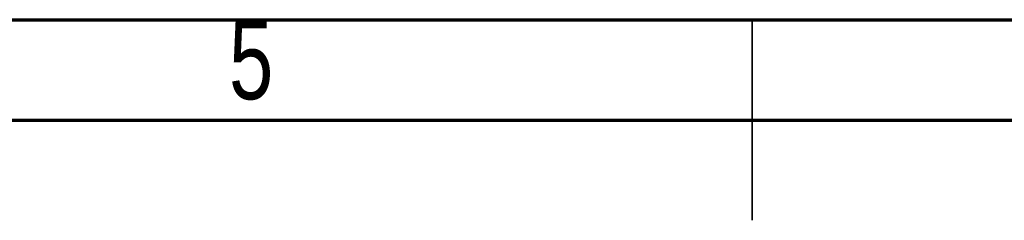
# Model space of a CAD drawing. Header units: millimetres. Extents: x 15 to 415, y 5 to 292.
# Tile 28 of 38: x 178 to 228, y 282 to 292. Entities that reach past the tile are written whole.
import ezdxf

# ---------------------------------------------------------------- set-up
doc = ezdxf.new("R2010")
doc.units = ezdxf.units.MM
doc.styles.add('SLDTEXTSTYLE0', font='TXT', dxfattribs={"width": 0.75})

msp = doc.modelspace()

# ---------------------------------------------------------------- linework, layer by layer
at = {"color": 7, "linetype": 'Continuous', "lineweight": 70}
for p, q in [((15, 292), (415, 292)), ((20, 287), (410, 287))]:
    msp.add_line(p, q, dxfattribs=at)
at = {"color": 7, "linetype": 'Continuous', "lineweight": 35}
for p, q in [((215, 292), (215, 282)), ((215, 287), (215, 292))]:
    msp.add_line(p, q, dxfattribs=at)

# ---------------------------------------------------------------- texts
at = {"color": 7, "linetype": 'Continuous', "lineweight": 0, "insert": (189.96, 292.01), "char_height": 3.9688, "attachment_point": 2, "style": 'SLDTEXTSTYLE0'}
msp.add_mtext('5', dxfattribs=at)

doc.saveas('drawing.dxf')
